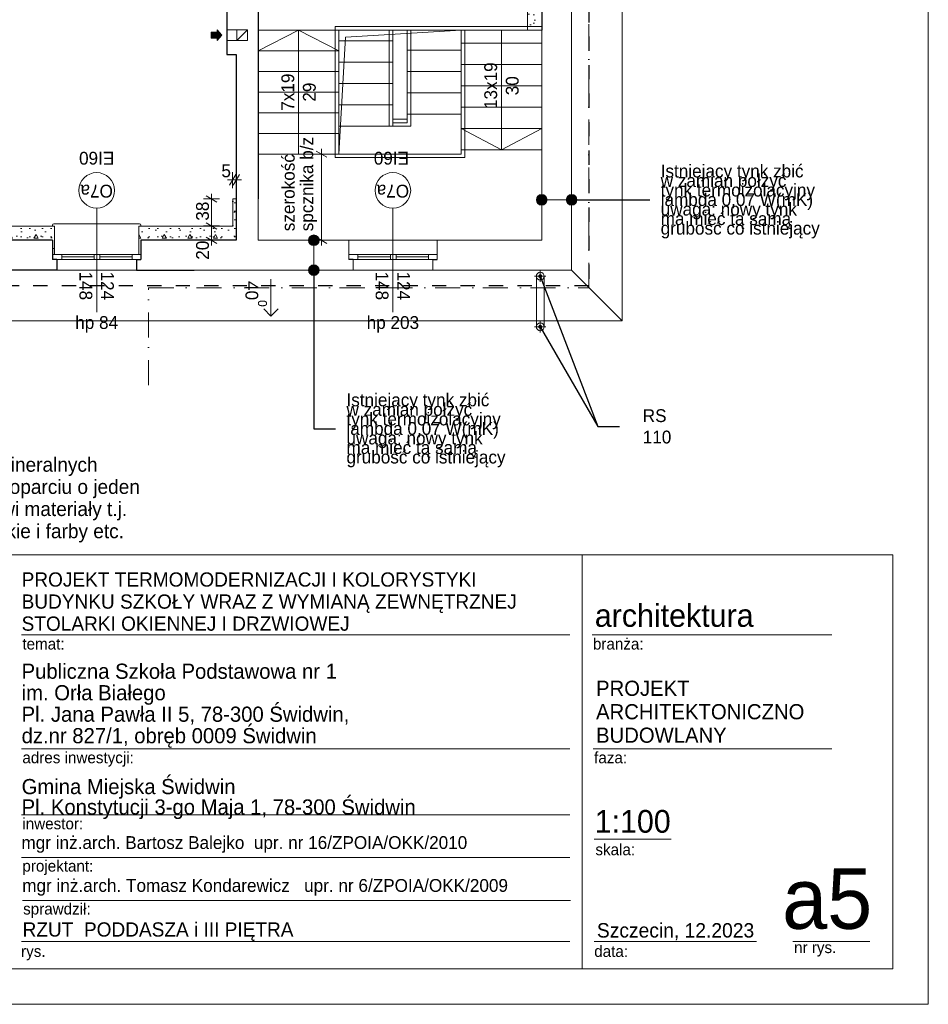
# Model space of a CAD drawing. Extents: x -145259 to -66341, y -2316 to 227384.
# Tile 131 of 143: x -81020 to -68259, y 157284 to 171111. Entities that reach past the tile are written whole.
import ezdxf

# ---------------------------------------------------------------- set-up
doc = ezdxf.new("R2010")
doc.units = 0
doc.header["$MEASUREMENT"] = 0
doc.linetypes.add('Dot & Dashed', pattern=[670.277762, 352.777767, -176.388884, 0, -141.111112])
doc.linetypes.add('Przerywana', pattern=[400, 200, -200])
for name, color, linetype in [('Arch ocieplenie', 7, 'Continuous'), ('Arch opisy', 7, 'Continuous'), ('Arch wymiary', 7, 'Continuous'), ('INWENT ODWODNIENIE', 7, 'Continuous')]:
    doc.layers.add(name, color=color, linetype=linetype)
for name, color, linetype, lineweight in [('Arch ocieplenie_Nr_Pióra__21', 7, 'Continuous', 13), ('Arch opisy okien_Nr_Pióra__21', 7, 'Continuous', 13), ('Arch opisy_Nr_Pióra__5', 7, 'Continuous', 13), ('ARCH TABELA_Nr_Pióra__1', 7, 'Continuous', 25), ('ARCH TABELA_Nr_Pióra__21', 7, 'Continuous', 13), ('ARCH TABELA_Nr_Pióra__7', 7, 'Continuous', 13), ('Arch wymiary_Nr_Pióra__20', 1, 'Continuous', 20), ('Arch wymiary_Nr_Pióra__21', 7, 'Continuous', 13), ('Arch wymiary_Nr_Pióra__5', 7, 'Continuous', 13), ('INWENT DACH_Nr_Pióra__21', 7, 'Continuous', 13), ('Inwent kominy_Nr_Pióra__21', 7, 'Continuous', 13), ('INWENT ODWODNIENIE_Nr_Pióra__21', 7, 'Continuous', 13), ('INWENT ODWODNIENIE_Nr_Pióra__5', 7, 'Continuous', 13), ('INWENT OPISY_Nr_Pióra__21', 7, 'Continuous', 13), ('INWENT OPISY_Nr_Pióra__5', 7, 'Continuous', 13), ('INWENT. OKNA_Nr_Pióra__21', 7, 'Continuous', 13), ('INWENT.ŚCIANY_Nr_Pióra__1', 7, 'Continuous', 25), ('INWENT.ŚCIANY_Nr_Pióra__20', 1, 'Continuous', 20), ('INWENT.ŚCIANY_Nr_Pióra__21', 7, 'Continuous', 13), ('Istniejące schody_Nr_Pióra__21', 7, 'Continuous', 13)]:
    doc.layers.add(name, color=color, linetype=linetype, lineweight=lineweight)
for name, color, linetype, lineweight, true_color in [('Arch opisy_Nr_Pióra__3', 7, 'Continuous', 20, 0xff6600), ('INWENT.ŚCIANY_Nr_Pióra__2', 7, 'Continuous', 13, 0x7f7f7f), ('Istniejące schody_Nr_Pióra__2', 7, 'Continuous', 13, 0x7f7f7f)]:
    doc.layers.add(name, color=color, linetype=linetype, lineweight=lineweight, true_color=true_color)
doc.styles.add('GENERATED_STYLE_1', font='txt')
doc.styles.add('GENERATED_STYLE_11', font='txt')
doc.styles.add('GENERATED_STYLE_12', font='txt')
doc.styles.add('GENERATED_STYLE_3', font='txt')
doc.styles.add('GENERATED_STYLE_6', font='txt')
doc.styles.add('GENERATED_STYLE_7', font='txt')
doc.styles.add('GENERATED_STYLE_8', font='txt')
doc.styles.add('GENERATED_STYLE_9', font='txt')
doc.dimstyles.new('GENERATED_STYLE__1', dxfattribs={"dimtxt": 179.999995, "dimasz": 114, "dimexe": 0.18, "dimexo": 0, "dimgap": 0.09, "dimtad": 1, "dimdec": 0, "dimlfac": 0.1, "dimzin": 0, "dimdsep": 46, "dimtxsty": 'GENERATED_STYLE_1', "dimblk": 'ARROWHEAD_2', "dimblk1": 'ARROWHEAD_2', "dimblk2": 'ARROWHEAD_2', "dimcen": 0.09, "dimclrd": 7, "dimclre": 7, "dimclrt": 7, "dimazin": 0, "dimtfac": 1, "dimtdec": 4, "dimtmove": 0, "dimatfit": 3, "dimfxl": 0, "dimtolj": 1, "dimtzin": 0, "dimarcsym": 0})
doc.dimstyles.new('GENERATED_STYLE__2', dxfattribs={"dimtxt": 179.999995, "dimasz": 114, "dimexe": 0.18, "dimexo": 0, "dimgap": 0.09, "dimtad": 1, "dimtih": 1, "dimtoh": 1, "dimdec": 0, "dimlfac": 0.1, "dimzin": 0, "dimdsep": 46, "dimtxsty": 'GENERATED_STYLE_1', "dimblk": 'ARROWHEAD_2', "dimblk1": 'ARROWHEAD_2', "dimblk2": 'ARROWHEAD_2', "dimcen": 0.09, "dimclrd": 7, "dimclre": 7, "dimclrt": 7, "dimazin": 0, "dimtfac": 1, "dimtdec": 4, "dimtmove": 0, "dimatfit": 3, "dimfxl": 0, "dimtolj": 1, "dimtzin": 0, "dimarcsym": 0})
doc.dimstyles.new('GENERATED_STYLE__7', dxfattribs={"dimtxt": 179.999995, "dimasz": 114, "dimexe": 0.18, "dimexo": 0, "dimgap": 0.09, "dimtad": 1, "dimdec": 0, "dimlfac": 0.1, "dimzin": 0, "dimdsep": 46, "dimtxsty": 'GENERATED_STYLE_3', "dimblk": 'ARROWHEAD_2', "dimblk1": 'ARROWHEAD_2', "dimblk2": 'ARROWHEAD_2', "dimcen": 0.09, "dimclrd": 7, "dimclre": 7, "dimclrt": 7, "dimazin": 0, "dimtfac": 1, "dimtdec": 4, "dimtmove": 2, "dimatfit": 3, "dimfxl": 0, "dimtolj": 1, "dimtzin": 0, "dimarcsym": 0})
doc.dimstyles.new('GENERATED_STYLE__9', dxfattribs={"dimtxt": 0.18, "dimasz": 109.44, "dimexe": 0.18, "dimexo": 0.0625, "dimgap": 0.09, "dimtad": 0, "dimtih": 1, "dimtoh": 1, "dimdec": 4, "dimzin": 0, "dimdsep": 46, "dimcen": 0.09, "dimadec": 0, "dimazin": 0, "dimtfac": 1, "dimtdec": 4, "dimtmove": 0, "dimatfit": 3, "dimldrblk": 'ARROWHEAD_11', "dimfxl": 0, "dimtolj": 1, "dimtzin": 0, "dimarcsym": 0})
pattern_1 = [(0, (0, 0), (0, 623.5383), [60, -300]), (0, (180, 311.8), (0, 623.5383), [60, -300]), (60, (0, 0), (-540, 311.7692), [60, -300]), (60, (360, 0), (-540, 311.7692), [60, -300]), (120, (60, 0), (540, 311.7692), [60, -300]), (120, (420, 0), (540, 311.7692), [60, -300]), (0, (0, 60), (0, 120.000005), [0, -120.000005, 0, -180.00001]), (45, (60, 60), (-84.85282, 84.85282), [0, -90, 0, -150.000006])]

# ---------------------------------------------------------------- blocks, each defined once
blk = doc.blocks.new('Ściana_604', base_point=(-79319, 168014))
at = {"layer": 'Arch ocieplenie_Nr_Pióra__21', "linetype": 'Continuous'}
h = blk.add_hatch(dxfattribs=at)
h.set_pattern_fill('Structural_Concrete', color=256, style=0, pattern_type=2)
h.set_pattern_definition(pattern_1)
h.paths.add_polyline_path([(-79349, 168214), (-79349, 167814), (-79319, 167814), (-79319, 168014)], flags=0)
for p, q in [((-79349, 168214), (-79349, 167814)), ((-79319, 167814), (-79319, 168014)), ((-79349, 167814), (-79319, 167814))]:
    blk.add_line(p, q, dxfattribs=at)
blk = doc.blocks.new('Ściana_605', base_point=(-80559, 167814))
at = {"layer": 'Arch ocieplenie_Nr_Pióra__21', "linetype": 'Continuous'}
h = blk.add_hatch(dxfattribs=at)
h.set_pattern_fill('Structural_Concrete', color=256, style=0, pattern_type=2)
h.set_pattern_definition(pattern_1)
h.paths.add_polyline_path([(-80529, 167814), (-80529, 168214), (-80559, 168014), (-80559, 167814)], flags=0)
for p, q in [((-80529, 167814), (-80529, 168214)), ((-80559, 168014), (-80559, 167814)), ((-80559, 167814), (-80529, 167814))]:
    blk.add_line(p, q, dxfattribs=at)
blk = doc.blocks.new('Ściana_618', base_point=(-73689, 173899))
at = {"layer": 'Arch ocieplenie_Nr_Pióra__21', "linetype": 'Continuous'}
h = blk.add_hatch(dxfattribs=at)
h.set_pattern_fill('Structural_Concrete', color=256, style=0, pattern_type=2)
h.set_pattern_definition(pattern_1)
h.paths.add_polyline_path([(-73889, 173929), (-73889, 170964), (-73689, 170964), (-73689, 173899)], flags=0)
for p, q in [((-73889, 173929), (-73889, 170964)), ((-73689, 170964), (-73689, 173899)), ((-73889, 170964), (-73689, 170964))]:
    blk.add_line(p, q, dxfattribs=at)
blk = doc.blocks.new('Ściana_619', base_point=(-77979, 168014))
at = {"layer": 'Arch ocieplenie_Nr_Pióra__21', "linetype": 'Continuous'}
h = blk.add_hatch(dxfattribs=at)
h.set_pattern_fill('Structural_Concrete', color=256, style=0, pattern_type=2)
h.set_pattern_definition(pattern_1)
h.paths.add_polyline_path([(-78029, 168214), (-79349, 168214), (-79319, 168014), (-77979, 168014)], flags=0)
for p, q in [((-78029, 168214), (-79349, 168214)), ((-79319, 168014), (-77979, 168014))]:
    blk.add_line(p, q, dxfattribs=at)
blk = doc.blocks.new('Ściana_620', base_point=(-80559, 168014))
at = {"layer": 'Arch ocieplenie_Nr_Pióra__21', "linetype": 'Continuous'}
h = blk.add_hatch(dxfattribs=at)
h.set_pattern_fill('Structural_Concrete', color=256, style=0, pattern_type=2)
h.set_pattern_definition(pattern_1)
h.paths.add_polyline_path([(-80529, 168214), (-81649, 168214), (-81619, 168014), (-80559, 168014)], flags=0)
for p, q in [((-80529, 168214), (-81649, 168214)), ((-81619, 168014), (-80559, 168014))]:
    blk.add_line(p, q, dxfattribs=at)
blk = doc.blocks.new('Ściana_783', base_point=(-77979, 168014))
at = {"layer": 'Arch ocieplenie_Nr_Pióra__21', "linetype": 'Continuous'}
h = blk.add_hatch(dxfattribs=at)
h.set_pattern_fill('Structural_Concrete', color=256, style=0, pattern_type=2)
h.set_pattern_definition(pattern_1)
h.paths.add_polyline_path([(-77979, 168014), (-77979, 168594), (-78029, 168594), (-78029, 168214)], flags=0)
for p, q in [((-77979, 168594), (-78029, 168594)), ((-78029, 168594), (-78029, 168214)), ((-77979, 168014), (-77979, 168594))]:
    blk.add_line(p, q, dxfattribs=at)
blk = doc.blocks.new('Linia_110', base_point=(-77491, 167469))
at = {"layer": 'INWENT ODWODNIENIE_Nr_Pióra__21', "linetype": 'Continuous'}
for q in [(-77591, 167050), (-77391, 167050)]:
    blk.add_line((-77491, 166950), q, dxfattribs=at)
at = {"layer": 'INWENT ODWODNIENIE_Nr_Pióra__5', "linetype": 'Continuous'}
blk.add_line((-77491, 167469), (-77491, 166950), dxfattribs=at)
blk = doc.blocks.new('Linia_117', base_point=(-73269, 168582))
at = {"layer": 'Arch opisy_Nr_Pióra__3', "linetype": 'Continuous'}
for points in [[(-73614, 168582), (-73619, 168610), (-73636, 168635), (-73660, 168651), (-73689, 168657), (-73717, 168651), (-73742, 168635), (-73758, 168610), (-73764, 168582), (-73758, 168553), (-73742, 168529), (-73717, 168512), (-73689, 168507), (-73660, 168512), (-73636, 168529), (-73619, 168553)], [(-73194, 168582), (-73199, 168610), (-73216, 168635), (-73240, 168651), (-73269, 168657), (-73297, 168651), (-73322, 168635), (-73338, 168610), (-73344, 168582), (-73338, 168553), (-73322, 168529), (-73297, 168512), (-73269, 168507), (-73240, 168512), (-73216, 168529), (-73199, 168553)]]:
    blk.add_hatch(color=256, dxfattribs=at).paths.add_polyline_path(points, flags=0)
blk.add_line((-73344, 168582), (-73614, 168582), dxfattribs=at)
for centre in [(-73689, 168582), (-73269, 168582)]:
    blk.add_circle(centre, 75, dxfattribs=at)
blk = doc.blocks.new('Linia_118', base_point=(-76888, 167594))
at = {"layer": 'Arch opisy_Nr_Pióra__3', "linetype": 'Continuous'}
for points in [[(-76813, 168014), (-76819, 168042), (-76835, 168067), (-76860, 168083), (-76888, 168089), (-76917, 168083), (-76941, 168067), (-76958, 168042), (-76963, 168014), (-76958, 167985), (-76941, 167961), (-76917, 167944), (-76888, 167939), (-76860, 167944), (-76835, 167961), (-76819, 167985)], [(-76813, 167594), (-76819, 167622), (-76835, 167647), (-76860, 167663), (-76888, 167669), (-76917, 167663), (-76941, 167647), (-76958, 167622), (-76963, 167594), (-76958, 167565), (-76941, 167541), (-76917, 167524), (-76888, 167519), (-76860, 167524), (-76835, 167541), (-76819, 167565)]]:
    blk.add_hatch(color=256, dxfattribs=at).paths.add_polyline_path(points, flags=0)
blk.add_line((-76888, 167669), (-76888, 167939), dxfattribs=at)
for centre in [(-76888, 168014), (-76888, 167594)]:
    blk.add_circle(centre, 75, dxfattribs=at)
blk = doc.blocks.new('*D1602')
at = {"layer": 'Arch wymiary_Nr_Pióra__5', "linetype": 'Continuous'}
for p, q in [((-76706, 169180), (-76856, 169267)), ((-76781, 169224), (-76781, 169297)), ((-76669, 169224), (-76894, 169224)), ((-76781, 168014), (-76781, 169224)), ((-76669, 168014), (-76894, 168014)), ((-76856, 168057), (-76706, 167970)), ((-76781, 167940), (-76781, 168014))]:
    blk.add_line(p, q, dxfattribs=at)
at = {"layer": 'Arch wymiary_Nr_Pióra__21', "insert": (-76951, 168409), "char_height": 180, "attachment_point": 7, "rotation": 90, "style": 'GENERATED_STYLE_3'}
blk.add_mtext('{  }', dxfattribs=at)
blk = doc.blocks.new('ARROWHEAD_2')
at = {"color": 0, "linetype": 'Continuous', "lineweight": 0}
for p, q in [((0, 0), (-1, 0)), ((-0.38, -0.66), (0.38, 0.66))]:
    blk.add_line(p, q, dxfattribs=at)
blk = doc.blocks.new('*D1603')
at = {"layer": 'Arch wymiary_Nr_Pióra__5', "linetype": 'Continuous'}
for p, q in [((-78212, 168214), (-78437, 168214)), ((-78399, 168257), (-78249, 168170)), ((-78324, 168014), (-78324, 168214)), ((-78212, 168014), (-78437, 168014)), ((-78399, 168057), (-78249, 167970)), ((-78324, 167940), (-78324, 168014))]:
    blk.add_line(p, q, dxfattribs=at)
at = {"layer": 'Arch wymiary_Nr_Pióra__21', "char_height": 180, "attachment_point": 7, "rotation": 90, "style": 'GENERATED_STYLE_1'}
for s, insert in [('{38}', (-78360, 168288)), ('{20}', (-78360, 167740))]:
    blk.add_mtext(s, dxfattribs=dict(at, insert=insert))
blk = doc.blocks.new('*D1604')
at = {"layer": 'Arch wymiary_Nr_Pióra__5', "linetype": 'Continuous'}
for p, q in [((-78212, 168594), (-78437, 168594)), ((-78249, 168550), (-78399, 168637)), ((-78324, 168594), (-78324, 168667)), ((-78324, 168214), (-78324, 168594)), ((-78212, 168214), (-78437, 168214)), ((-78399, 168257), (-78249, 168170))]:
    blk.add_line(p, q, dxfattribs=at)
at = {"layer": 'Arch wymiary_Nr_Pióra__21', "char_height": 180, "attachment_point": 7, "rotation": 90, "style": 'GENERATED_STYLE_1'}
for s, insert in [('{38}', (-78360, 168288)), ('{20}', (-78360, 167740))]:
    blk.add_mtext(s, dxfattribs=dict(at, insert=insert))
blk = doc.blocks.new('*D1605')
at = {"layer": 'Arch wymiary_Nr_Pióra__5', "linetype": 'Continuous'}
for p, q in [((-78029, 168747), (-78029, 168972)), ((-77979, 168747), (-77979, 168972)), ((-78102, 168860), (-78029, 168860)), ((-78072, 168785), (-77985, 168935)), ((-78029, 168860), (-77979, 168860)), ((-77935, 168935), (-78022, 168785)), ((-77979, 168860), (-77905, 168860))]:
    blk.add_line(p, q, dxfattribs=at)
at = {"layer": 'Arch wymiary_Nr_Pióra__21', "insert": (-78187, 168896), "char_height": 180, "attachment_point": 7, "style": 'GENERATED_STYLE_1'}
blk.add_mtext('{5}', dxfattribs=at)
blk = doc.blocks.new('ARROWHEAD_11')
at = {"color": 0, "linetype": 'Continuous', "lineweight": 0}
blk.add_line((0, 0), (-1, 0), dxfattribs=at)
at = {"color": 0, "linetype": 'Continuous', "lineweight": 0, "const_width": 0.25, "flags": 128}
blk.add_lwpolyline([(-0.125, 0, 1), (0.125, 0, 1)], format="xyb", close=True, dxfattribs=at)

msp = doc.modelspace()

# ---------------------------------------------------------------- hatches: boundary and pattern name
at = {"layer": 'Inwent kominy_Nr_Pióra__21', "linetype": 'Continuous'}
msp.add_hatch(color=256, dxfattribs=at).paths.add_polyline_path([(-78248.7, 170818.6), (-78248.7, 170853.6), (-78328.7, 170853.6), (-78328.7, 170933.6), (-78248.7, 170933.6), (-78248.7, 170968.6), (-78178.7, 170893.6)], flags=0)

# ---------------------------------------------------------------- linework, layer by layer
at = {"layer": 'Arch opisy okien_Nr_Pióra__21', "linetype": 'Continuous'}
for centre in [(-79938.7, 168713.6), (-75778.7, 168713.6)]:
    msp.add_circle(centre, 250, dxfattribs=at)
at = {"layer": 'ARCH TABELA_Nr_Pióra__21', "linetype": 'Continuous'}
for p, q in [((-68258.7, 186983.6), (-68258.7, 157283.6)), ((-86258.7, 163594.8), (-68758.7, 163594.8)), ((-73120.4, 163594.8), (-73120.4, 157783.6)), ((-68758.7, 163594.8), (-68758.7, 157783.6)), ((-80992.9, 162474.1), (-73293.1, 162474.1)), ((-72981.1, 162474.1), (-69613.8, 162474.1)), ((-80992.9, 160873.7), (-73293.1, 160873.7)), ((-72963.7, 160873.7), (-69613.8, 160873.7)), ((-80992.9, 159945.6), (-73293.1, 159945.6)), ((-72951.9, 159601.4), (-71872.2, 159601.4)), ((-80992.9, 159343.3), (-73293.1, 159343.3)), ((-80982.2, 158740.9), (-73282.4, 158740.9)), ((-80992.9, 158166), (-73293.1, 158166)), ((-72951.9, 158166), (-70670.1, 158166)), ((-70161.4, 158166), (-69081.8, 158166)), ((-68758.7, 157783.6), (-81365.1, 157783.6)), ((-68258.7, 157283.6), (-143258.7, 157283.6))]:
    msp.add_line(p, q, dxfattribs=at)
at = {"layer": 'INWENT DACH_Nr_Pióra__21', "linetype": 'Continuous'}
for p, q in [((-72558.7, 166883.6), (-72558.7, 182163.6)), ((-72558.7, 166883.6), (-73268.7, 167593.6)), ((-88498.7, 166883.6), (-72558.7, 166883.6))]:
    msp.add_line(p, q, dxfattribs=at)
at = {"layer": 'Inwent kominy_Nr_Pióra__21', "linetype": 'Continuous'}
for p, q in [((-78328.7, 170853.6), (-78328.7, 170933.6)), ((-78328.7, 170933.6), (-78248.7, 170933.6)), ((-78178.7, 170893.6), (-78248.7, 170968.6)), ((-78248.7, 170933.6), (-78248.7, 170968.6)), ((-77968.7, 170968.6), (-78108.7, 170968.6)), ((-77968.7, 170818.6), (-77818.7, 170968.6)), ((-77968.7, 170968.6), (-77968.7, 170818.6)), ((-77818.7, 170968.6), (-77968.7, 170968.6)), ((-77818.7, 170818.6), (-77818.7, 170968.6)), ((-78248.7, 170853.6), (-78328.7, 170853.6)), ((-78178.7, 170893.6), (-78248.7, 170818.6)), ((-78248.7, 170853.6), (-78248.7, 170818.6)), ((-77968.7, 170818.6), (-78108.7, 170818.6)), ((-77968.7, 170818.6), (-77818.7, 170818.6))]:
    msp.add_line(p, q, dxfattribs=at)
at = {"layer": 'INWENT ODWODNIENIE_Nr_Pióra__21', "linetype": 'Continuous'}
for p, q in [((-73628.7, 167508.6), (-73788.7, 167508.6)), ((-73763.7, 167508.6), (-73763.7, 166798.6)), ((-73708.7, 167588.6), (-73708.7, 167428.6)), ((-73653.7, 166798.6), (-73653.7, 167508.6)), ((-73628.7, 166798.6), (-73788.7, 166798.6)), ((-73708.7, 166878.6), (-73708.7, 166718.6))]:
    msp.add_line(p, q, dxfattribs=at)
for centre in [(-73708.7, 167508.6), (-73708.7, 166798.6)]:
    msp.add_circle(centre, 55, dxfattribs=at)
at = {"layer": 'INWENT OPISY_Nr_Pióra__21', "linetype": 'Continuous'}
for p, q in [((-79938.7, 168463.6), (-79938.7, 167003.6)), ((-75778.7, 168463.6), (-75778.7, 167003.6))]:
    msp.add_line(p, q, dxfattribs=at)
at = {"layer": 'INWENT. OKNA_Nr_Pióra__21', "linetype": 'Continuous'}
for p, q in [((-80558.7, 168223.6), (-80558.7, 168213.6)), ((-80538.7, 168243.6), (-79338.7, 168243.6)), ((-79318.7, 168223.6), (-79318.7, 168213.6)), ((-79318.7, 167813.6), (-80558.7, 167813.6)), ((-80558.7, 167743.6), (-79318.7, 167743.6)), ((-80428.7, 167743.6), (-80428.7, 167813.6)), ((-80428.7, 167778.6), (-79973.7, 167778.6)), ((-79973.7, 167743.6), (-79973.7, 167813.6)), ((-79893.7, 167743.6), (-79893.7, 167813.6)), ((-79893.7, 167778.6), (-79438.7, 167778.6)), ((-79438.7, 167743.6), (-79438.7, 167813.6)), ((-75158.7, 167813.6), (-76398.7, 167813.6)), ((-76398.7, 167743.6), (-75158.7, 167743.6)), ((-76268.7, 167743.6), (-76268.7, 167813.6)), ((-76268.7, 167778.6), (-75813.7, 167778.6)), ((-75813.7, 167743.6), (-75813.7, 167813.6)), ((-75733.7, 167743.6), (-75733.7, 167813.6)), ((-75733.7, 167778.6), (-75278.7, 167778.6)), ((-75278.7, 167743.6), (-75278.7, 167813.6))]:
    msp.add_line(p, q, dxfattribs=at)
for centre, start, end in [((-80538.7, 168223.6), 90, 180), ((-79338.7, 168223.6), 0, 90)]:
    msp.add_arc(centre, 20, start, end, dxfattribs=at)
at = {"layer": 'INWENT.ŚCIANY_Nr_Pióra__1', "linetype": 'Przerywana'}
for p, q in [((-73028.7, 181673.6), (-73028.7, 167373.6)), ((-73028.7, 167373.6), (-87898.7, 167373.6))]:
    msp.add_line(p, q, dxfattribs=at)
at = {"layer": 'INWENT.ŚCIANY_Nr_Pióra__1', "linetype": 'Continuous'}
for p, q in [((-73688.7, 173898.6), (-73688.7, 170963.6)), ((-77668.7, 172493.6), (-77668.7, 168593.6)), ((-78108.7, 171493.6), (-78108.7, 170623.6)), ((-78108.7, 170623.6), (-77978.7, 170623.6)), ((-77978.7, 170623.6), (-77978.7, 168013.6)), ((-80558.7, 168013.6), (-81618.7, 168013.6)), ((-80558.7, 168013.6), (-80558.7, 167743.6)), ((-77978.7, 168013.6), (-79318.7, 168013.6)), ((-79318.7, 168013.6), (-79318.7, 167743.6)), ((-80498.7, 167743.6), (-80558.7, 167743.6)), ((-80498.7, 167743.6), (-80498.7, 167593.6)), ((-79378.7, 167743.6), (-79378.7, 167593.6)), ((-79378.7, 167743.6), (-79318.7, 167743.6)), ((-76338.7, 167743.6), (-76398.7, 167743.6)), ((-75218.7, 167743.6), (-75158.7, 167743.6)), ((-80498.7, 167593.6), (-81678.7, 167593.6)), ((-79378.7, 167593.6), (-78568.7, 167593.6))]:
    msp.add_line(p, q, dxfattribs=at)
at = {"layer": 'INWENT.ŚCIANY_Nr_Pióra__2', "linetype": 'Continuous'}
for p, q in [((-75828.7, 169613.6), (-75828.7, 170963.6)), ((-75778.7, 169613.6), (-75778.7, 170963.6)), ((-75578.7, 170963.6), (-75578.7, 169783.6)), ((-75528.7, 170963.6), (-75528.7, 169783.6)), ((-75578.7, 169713.6), (-75778.7, 169713.6)), ((-75778.7, 169663.6), (-75578.7, 169663.6)), ((-75578.7, 169783.6), (-75578.7, 169663.6)), ((-75528.7, 169613.6), (-75528.7, 169783.6)), ((-75778.7, 169613.6), (-75528.7, 169613.6))]:
    msp.add_line(p, q, dxfattribs=at)
at = {"layer": 'INWENT.ŚCIANY_Nr_Pióra__20', "linetype": 'Dot & Dashed'}
for p, q in [((-73028.7, 167343.6), (-73028.7, 181703.6)), ((-79208.7, 165977.6), (-79208.7, 167343.6)), ((-79208.7, 167343.6), (-73028.7, 167343.6))]:
    msp.add_line(p, q, dxfattribs=at)
at = {"layer": 'INWENT.ŚCIANY_Nr_Pióra__20', "linetype": 'Continuous'}
for p, q in [((-73268.7, 167593.6), (-73268.7, 171863.6)), ((-73688.7, 170963.6), (-73688.7, 168013.6)), ((-77668.7, 168593.6), (-77668.7, 168013.6)), ((-76398.7, 168013.6), (-77668.7, 168013.6)), ((-76398.7, 168013.6), (-76398.7, 167743.6)), ((-76398.7, 168013.6), (-75158.7, 168013.6)), ((-73688.7, 168013.6), (-75158.7, 168013.6)), ((-75158.7, 168013.6), (-75158.7, 167743.6)), ((-76338.7, 167743.6), (-76338.7, 167593.6)), ((-75218.7, 167743.6), (-75218.7, 167593.6)), ((-78568.7, 167593.6), (-76338.7, 167593.6)), ((-76338.7, 167593.6), (-75218.7, 167593.6)), ((-75218.7, 167593.6), (-73268.7, 167593.6))]:
    msp.add_line(p, q, dxfattribs=at)
at = {"layer": 'INWENT.ŚCIANY_Nr_Pióra__21', "linetype": 'Continuous'}
msp.add_line((-80498.7, 167593.6), (-79378.7, 167593.6), dxfattribs=at)
at = {"layer": 'Istniejące schody_Nr_Pióra__2', "linetype": 'Continuous'}
for p, q in [((-76538.7, 170813.6), (-75778.7, 170813.6)), ((-75578.7, 170683.6), (-74818.7, 170683.6)), ((-76538.7, 170513.6), (-75778.7, 170513.6)), ((-75578.7, 170383.6), (-74818.7, 170383.6)), ((-76538.7, 170213.6), (-75778.7, 170213.6)), ((-75578.7, 170083.6), (-74818.7, 170083.6)), ((-76538.7, 169913.6), (-75778.7, 169913.6)), ((-75578.7, 169783.6), (-74818.7, 169783.6)), ((-76538.7, 169613.6), (-75778.7, 169613.6))]:
    msp.add_line(p, q, dxfattribs=at)
at = {"layer": 'Istniejące schody_Nr_Pióra__21', "linetype": 'Continuous'}
for p, q in [((-76538.7, 170963.6), (-77668.7, 170963.6)), ((-77103.7, 170963.6), (-77668.7, 170673.6)), ((-77103.7, 169223.6), (-77103.7, 170963.6)), ((-77103.7, 170963.6), (-76538.7, 170673.6)), ((-73688.7, 171013.6), (-76588.7, 171013.6)), ((-76588.7, 171013.6), (-76588.7, 169173.6)), ((-73688.7, 170963.6), (-76538.7, 170963.6)), ((-76538.7, 170963.6), (-76538.7, 169223.6)), ((-76442.5, 170866.2), (-74818.7, 170963.6)), ((-74818.7, 169283.6), (-74818.7, 170963.6)), ((-74768.7, 169173.6), (-74768.7, 170963.6)), ((-74253.7, 169283.6), (-74253.7, 170963.6)), ((-76538.7, 169223.6), (-76442.5, 170866.2)), ((-73688.7, 170783.6), (-74818.7, 170783.6)), ((-76538.7, 170673.6), (-77668.7, 170673.6)), ((-76538.7, 170383.6), (-77668.7, 170383.6)), ((-73688.7, 170483.6), (-74818.7, 170483.6)), ((-76538.7, 170093.6), (-77668.7, 170093.6)), ((-73688.7, 170183.6), (-74818.7, 170183.6)), ((-76538.7, 169803.6), (-77668.7, 169803.6)), ((-73688.7, 169883.6), (-74818.7, 169883.6)), ((-73688.7, 169583.6), (-74818.7, 169583.6)), ((-74818.7, 169583.6), (-74253.7, 169283.6)), ((-74253.7, 169283.6), (-73688.7, 169583.6)), ((-76538.7, 169513.6), (-77668.7, 169513.6)), ((-73688.7, 169283.6), (-74818.7, 169283.6)), ((-74818.7, 169283.6), (-74818.7, 169223.6)), ((-76538.7, 169223.6), (-77668.7, 169223.6)), ((-74768.7, 169173.6), (-76588.7, 169173.6)), ((-74818.7, 169223.6), (-76538.7, 169223.6))]:
    msp.add_line(p, q, dxfattribs=at)

# ---------------------------------------------------------------- block references
at = {"layer": 'Arch ocieplenie'}
for name, p in [('Ściana_618', (-73688.7, 173898.6)), ('Ściana_783', (-77978.7, 168013.6)), ('Ściana_620', (-80558.7, 168013.6)), ('Ściana_605', (-80558.7, 167813.6)), ('Ściana_604', (-79318.7, 168013.6)), ('Ściana_619', (-77978.7, 168013.6))]:
    msp.add_blockref(name, p, dxfattribs=at)
at = {"layer": 'Arch opisy', "color": 30, "linetype": 'Continuous', "lineweight": 20, "true_color": 0xff6600}
for name, p in [('Linia_117', (-73268.7, 168581.6)), ('Linia_118', (-76888.2, 167593.6))]:
    msp.add_blockref(name, p, dxfattribs=at)
at = {"layer": 'INWENT ODWODNIENIE', "linetype": 'Continuous'}
msp.add_blockref('Linia_110', (-77491.3, 167468.7), dxfattribs=at)

# ---------------------------------------------------------------- texts
at = {"layer": 'Arch opisy okien_Nr_Pióra__21', "linetype": 'Continuous', "char_height": 180, "attachment_point": 2, "rotation": 180, "style": 'GENERATED_STYLE_8'}
for s, insert in [('{EI60}', (-79938.7, 169076.1)), ('{EI60}', (-75798.7, 169076.1)), ('{O7a}', (-79938.7, 168613.3)), ('{O7a}', (-75778.7, 168613.3))]:
    msp.add_mtext(s, dxfattribs=dict(at, insert=insert))
at = {"layer": 'Arch opisy_Nr_Pióra__3', "linetype": 'Continuous', "char_height": 180, "width": 2122.73, "attachment_point": 4, "line_spacing_factor": 0.446131, "style": 'GENERATED_STYLE_6'}
for insert in [(-72017.4, 168557.3), (-76430.5, 165342.9)]:
    msp.add_mtext('{Istniejacy tynk zbić\\Pw zamian połżyć \\Ptynk termoizolacyjny\\Plambda 0,07 W(mK)\\Puwaga: nowy tynk \\Pma mieć tą samą\\Pgrubość co istniejący}', dxfattribs=dict(at, insert=insert))
at = {"layer": 'Arch opisy_Nr_Pióra__5', "linetype": 'Continuous', "insert": (-86258.7, 165584.8), "char_height": 200, "width": 8259.092, "attachment_point": 1, "line_spacing_factor": 0.933157, "style": 'GENERATED_STYLE_12'}
msp.add_mtext('{UWAGA:\\P1.Wszyskie wymiary sprawdzić na budowie\\P2. Projektowaną izolację termiczną z płyt mineralnych \\P   mocować wg wytycznych producenta i w oparciu o jeden \\P   system oraz dedykowane temu systemowi materiały t.j. \\P   kleje montażowe, siatki, zaprawy tynkarskie i farby etc.}', dxfattribs=at)
at = {"layer": 'ARCH TABELA_Nr_Pióra__1', "linetype": 'Continuous', "style": 'GENERATED_STYLE_9'}
for s, insert, char_height, attachment_point, line_spacing_factor in [('{PROJEKT \\PARCHITEKTONICZNO\\PBUDOWLANY}', (-72925, 161828.4), 212.84, 1, 0.9285), ('{Gmina Miejska Świdwin\\PPl. Konstytucji 3-go Maja 1, 78-300 Świdwin}', (-80992.9, 159884.4), 212.766, 7, 0.807442)]:
    msp.add_mtext(s, dxfattribs=dict(at, insert=insert, char_height=char_height, attachment_point=attachment_point, line_spacing_factor=line_spacing_factor))
at = {"layer": 'ARCH TABELA_Nr_Pióra__7', "linetype": 'Continuous', "attachment_point": 7}
for s, insert, char_height, line_spacing_factor, style in [('{PROJEKT TERMOMODERNIZACJI I KOLORYSTYKI\\PBUDYNKU SZKOŁY WRAZ Z WYMIANĄ ZEWNĘTRZNEJ \\PSTOLARKI OKIENNEJ I DRZWIOWEJ }', (-80992.9, 162527), 200, 0.928963, 'GENERATED_STYLE_11'), ('{Publiczna Szkoła Podstawowa nr 1\\Pim. Orła Białego\\PPl. Jana Pawła II 5, 78-300 Świdwin, \\Pdz.nr 827/1, obręb 0009 Świdwin}', (-80992.9, 160885.3), 212.766, 0.850494, 'GENERATED_STYLE_9')]:
    msp.add_mtext(s, dxfattribs=dict(at, insert=insert, char_height=char_height, line_spacing_factor=line_spacing_factor, style=style))
at = {"layer": 'ARCH TABELA_Nr_Pióra__7', "linetype": 'Continuous'}
for s, insert, char_height, attachment_point, style in [('{architektura}', (-72942.5, 162903.8), 319.16, 1, 'GENERATED_STYLE_9'), ('{temat:}', (-80982.2, 162425.4), 159.58, 1, 'GENERATED_STYLE_9'), ('{branża:}', (-72969.3, 162425.4), 159.58, 1, 'GENERATED_STYLE_9'), ('{adres inwestycji:}', (-80982.2, 160828.6), 159.58, 1, 'GENERATED_STYLE_9'), ('{faza:}', (-72951.9, 160828.6), 159.58, 1, 'GENERATED_STYLE_9'), ('{1:100}', (-72944.6, 160012.6), 319.16, 1, 'GENERATED_STYLE_9'), ('{inwestor:}', (-80982.2, 159900.6), 159.58, 1, 'GENERATED_STYLE_9'), ('{mgr inż.arch. Bartosz Balejko  upr. nr 16/ZPOIA/OKK/2010}', (-80995.1, 159645.2), 180, 1, 'GENERATED_STYLE_9'), ('{skala:}', (-72934.2, 159537.1), 159.58, 1, 'GENERATED_STYLE_9'), ('{projektant:}', (-80982.2, 159306.8), 159.58, 1, 'GENERATED_STYLE_9'), ('{a5}', (-69046, 159194.7), 851.16, 3, 'GENERATED_STYLE_9'), ('{mgr inż.arch. Tomasz Kondarewicz   upr. nr 6/ZPOIA/OKK/2009}', (-80984.4, 159042.8), 180, 1, 'GENERATED_STYLE_9'), ('{sprawdził:}', (-80971.5, 158704.4), 159.58, 1, 'GENERATED_STYLE_9'), ('{RZUT  PODDASZA i III PIĘTRA}', (-80979.1, 158434.6), 200, 1, 'GENERATED_STYLE_11'), ('{Szczecin, 12.2023}', (-72913.2, 158423.4), 202.128, 1, 'GENERATED_STYLE_9'), ('{rys.}', (-81000.1, 158108.9), 159.58, 1, 'GENERATED_STYLE_9'), ('{data:}', (-72950.5, 158108.9), 159.58, 1, 'GENERATED_STYLE_9'), ('{nr rys.}', (-70143.7, 158162.3), 159.58, 1, 'GENERATED_STYLE_9')]:
    msp.add_mtext(s, dxfattribs=dict(at, insert=insert, char_height=char_height, attachment_point=attachment_point, style=style))
at = {"layer": 'Arch wymiary_Nr_Pióra__20', "linetype": 'Continuous', "insert": (-76843.4, 168140.1), "char_height": 180, "width": 2324.754, "attachment_point": 7, "rotation": 90, "line_spacing_factor": 0.867139, "style": 'GENERATED_STYLE_3'}
msp.add_mtext('{szerokość \\Pspcznika b/z}', dxfattribs=at)
at = {"layer": 'INWENT OPISY_Nr_Pióra__21', "linetype": 'Continuous', "char_height": 180, "width": 1346.334, "attachment_point": 2, "rotation": 90, "line_spacing_factor": 1.008452, "style": 'GENERATED_STYLE_7'}
for s, insert in [('{13x19\\P30}', (-74494.9, 170183.6)), ('{7x19\\P29}', (-77344.9, 170093.6))]:
    msp.add_mtext(s, dxfattribs=dict(at, insert=insert))
at = {"layer": 'INWENT OPISY_Nr_Pióra__21', "linetype": 'Continuous', "insert": (-72269.3, 165398.9), "char_height": 180, "width": 692.895, "attachment_point": 4, "style": 'GENERATED_STYLE_6'}
msp.add_mtext('{RS 110}', dxfattribs=at)
msp.add_mtext('{RS 110}', dxfattribs=at)
at = {"layer": 'INWENT OPISY_Nr_Pióra__5', "linetype": 'Continuous', "char_height": 180, "width": 1346.334, "attachment_point": 2, "rotation": 270, "line_spacing_factor": 1.008888, "style": 'GENERATED_STYLE_7'}
for insert in [(-79697.5, 167373.6), (-75537.5, 167373.6)]:
    msp.add_mtext('{124\\P148}', dxfattribs=dict(at, insert=insert))
at = {"layer": 'INWENT OPISY_Nr_Pióra__5', "linetype": 'Continuous', "insert": (-77547, 167260.3), "char_height": 180, "attachment_point": 2, "rotation": 270, "style": 'GENERATED_STYLE_7'}
msp.add_mtext('{40\\A1{\\H0.7x;\\S0^  ;}}', dxfattribs=at)
at = {"layer": 'INWENT OPISY_Nr_Pióra__5', "linetype": 'Continuous', "char_height": 180, "attachment_point": 2, "style": 'GENERATED_STYLE_7'}
for s, insert in [('{hp 84}', (-79938.7, 166948)), ('{hp 203}', (-75778.7, 166948))]:
    msp.add_mtext(s, dxfattribs=dict(at, insert=insert))

# ---------------------------------------------------------------- dimensions: what is measured, and where the dimension line sits
at = {"layer": 'Arch wymiary', "linetype": 'Continuous'}
dim = msp.add_linear_dim(base=(-76781.3, 168013.6), p1=(-77110, 168013.6), p2=(-77050.3, 169223.6), angle=90, text='  ', dimstyle='GENERATED_STYLE__7', dxfattribs=at)
dim.commit()
dim.dimension.update_dxf_attribs({"geometry": '*D1602', "text_midpoint": (-77041.2, 168478.2)})
dim = msp.add_linear_dim(base=(-78028.7, 168859.8), p1=(-78028.7, 168303.6), p2=(-77978.7, 168303.6), dimstyle='GENERATED_STYLE__2', dxfattribs=at)
dim.commit()
dim.dimension.update_dxf_attribs({"geometry": '*D1605', "text_midpoint": (-78119, 168985.8)})
for p1, p2, picture, middle in [((-78648.7, 168213.6), (-78028.7, 168593.6), '*D1604', (-78450.4, 168425)), ((-78648.7, 168013.6), (-78648.7, 168213.6), '*D1603', (-78450.4, 167876.4))]:
    dim = msp.add_linear_dim(base=(-78324.4, 168013.6), p1=p1, p2=p2, angle=90, dimstyle='GENERATED_STYLE__1', dxfattribs=at)
    dim.commit()
    dim.dimension.update_dxf_attribs({"geometry": picture, "text_midpoint": middle})

# ---------------------------------------------------------------- leaders
at = {"layer": 'Arch opisy_Nr_Pióra__3', "linetype": 'Continuous', "annotation_type": 0, "has_hookline": 1, "hookline_direction": 1, "text_width": 2040}
for points in [[(-73268.7, 168581.6), (-72172.1, 168581.6)], [(-76888.2, 167593.6), (-76888.2, 165367.2), (-76585.2, 165367.2)]]:
    msp.add_leader(points, dimstyle='GENERATED_STYLE__9', dxfattribs=at)
at = {"layer": 'INWENT OPISY_Nr_Pióra__21', "linetype": 'Continuous', "annotation_type": 0, "has_hookline": 1, "hookline_direction": 1, "text_width": 437.1}
for points in [[(-73708.7, 167508.6), (-72900.1, 165398), (-72597, 165398)], [(-73708.7, 166798.6), (-72900.1, 165398), (-72597, 165398)]]:
    msp.add_leader(points, dimstyle='GENERATED_STYLE__9', dxfattribs=at)

doc.saveas('drawing.dxf')
